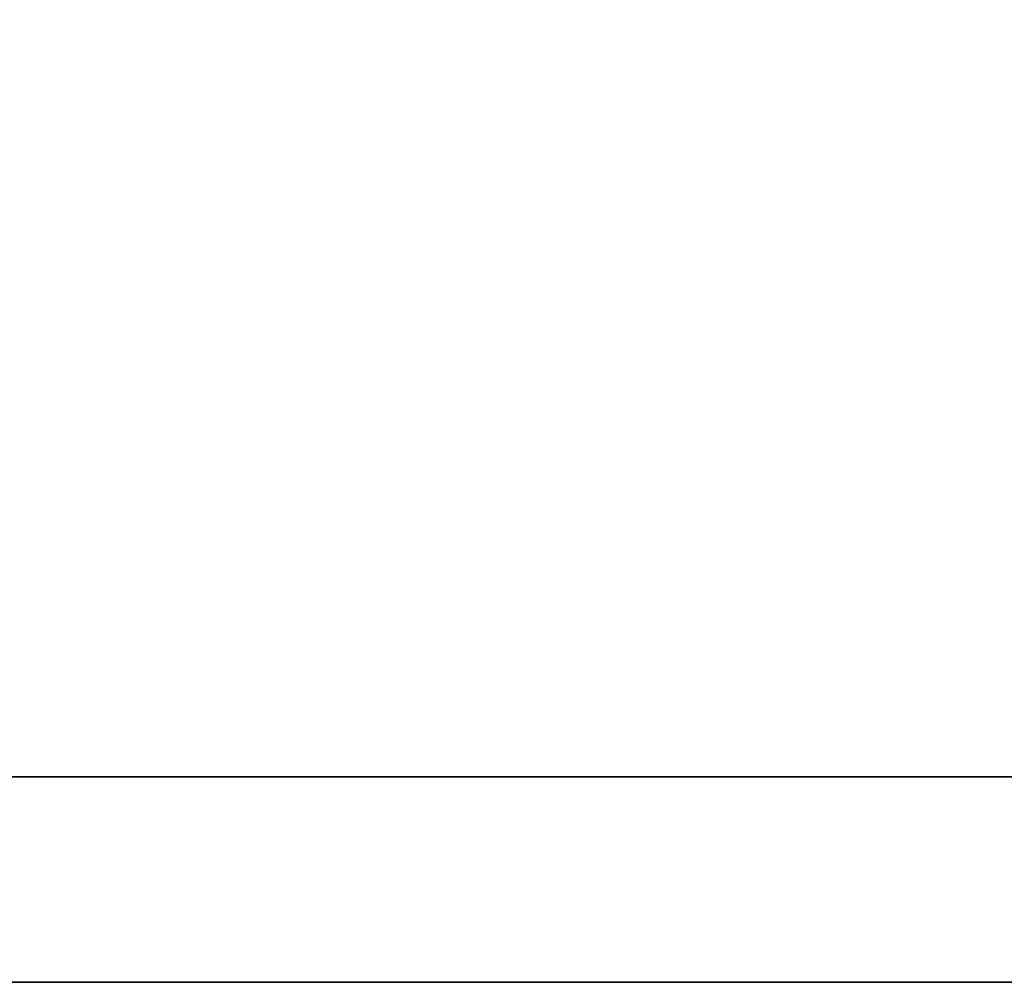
# Model space of a CAD drawing. Header units: millimetres. Extents: x -165 to -30, y 4 to 114.
# Tile 13 of 54: x -43.483 to -43.248, y 74.033 to 74.263. Entities that reach past the tile are written whole.
import ezdxf

# ---------------------------------------------------------------- set-up
doc = ezdxf.new("R2010")
doc.units = ezdxf.units.MM
doc.header["$LTSCALE"] = 0.1
doc.layers.add('DIM', color=4, linetype='CONTINUOUS')
doc.layers.add('layer 1', color=7, linetype='CONTINUOUS')

# ---------------------------------------------------------------- blocks, each defined once
blk = doc.blocks.new('TBI MOTION logo(完整正式版)')
at = {"layer": 'layer 1', "color": 22, "lineweight": 35}
blk.add_open_spline([(75.90875, -9.47875), (75.90875, -9.47875), (75.90875, -12.28625), (75.90875, -12.28625), (75.90875, -12.28625), (75.90875, -12.28625), (75.90875, -12.47875), (75.90875, -12.47875), (75.90875, -12.47875), (75.90875, -12.47875), (75.71625, -12.47875), (75.71625, -12.47875), (75.71625, -12.47875), (75.71625, -12.47875), (-88.32875, -12.47875), (-88.32875, -12.47875), (-88.32875, -12.47875), (-88.32875, -12.47875), (-88.32875, -13.29375), (-88.32875, -13.29375), (-88.32875, -13.29375), (-88.32875, -13.29375), (82.89125, -13.29375), (82.89125, -13.29375), (82.89125, -13.29375), (82.89125, -13.29375), (75.90875, -9.47875), (75.90875, -9.47875)], degree=3, knots=[0, 0, 0, 0, 0.1428571, 0.1428571, 0.1428571, 0.1428572, 0.2857143, 0.2857143, 0.2857143, 0.2857143, 0.4285714, 0.4285714, 0.4285714, 0.4285714, 0.5714286, 0.5714286, 0.5714286, 0.5714286, 0.7142857, 0.7142857, 0.7142857, 0.7142857, 0.8571429, 0.8571429, 0.8571429, 0.8571429, 1, 1, 1, 1], dxfattribs=at)

msp = doc.modelspace()

# ---------------------------------------------------------------- block references
at = {"layer": 'DIM', "color": 7, "xscale": 0.06025857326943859, "yscale": 0.06025857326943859, "zscale": 0.06025857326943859}
msp.add_blockref('TBI MOTION logo(完整正式版)', (-44.66084, 74.83441), dxfattribs=at)

doc.saveas('drawing.dxf')
